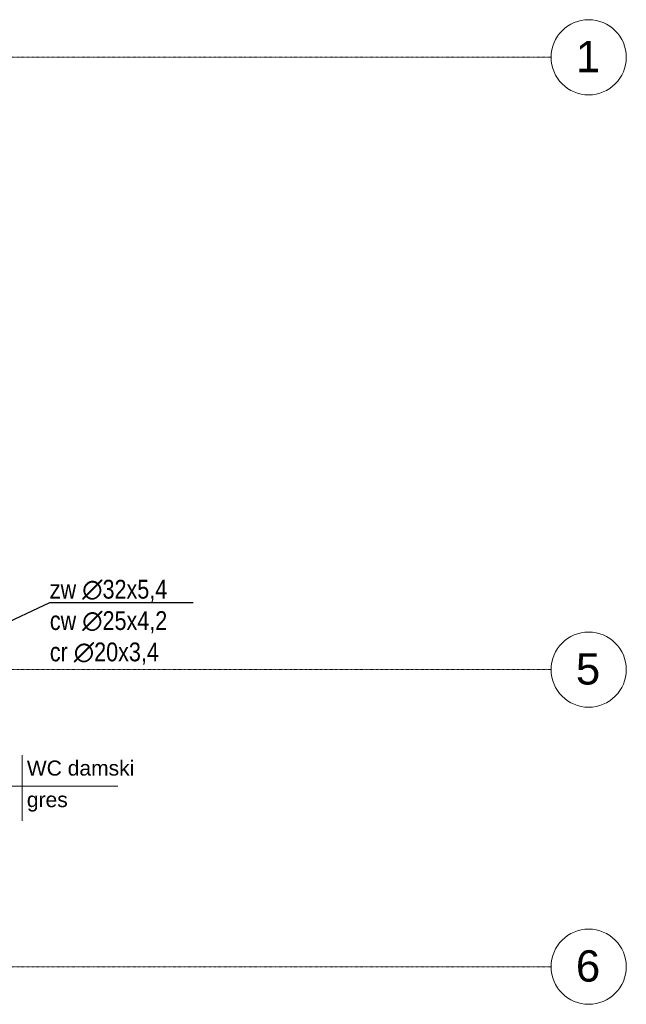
# Model space of a CAD drawing. Header units: inches. Extents: x -112469 to 885939, y -131046 to 286269.
# Tile 90 of 138: x 71557 to 76394, y -46410 to -38555. Entities that reach past the tile are written whole.
import ezdxf
from ezdxf import colors
from ezdxf.entities.mleader import LeaderData, LeaderLine
from ezdxf.math import Vec2, Vec3

# ---------------------------------------------------------------- set-up
doc = ezdxf.new("R2010")
doc.units = ezdxf.units.IN
doc.header["$MEASUREMENT"] = 0
doc.linetypes.add('Linia siatki', pattern=[0.9925, 0.47, -0.2175, 0.0875, -0.2175])
for name, color, linetype, lineweight in [('_IS_woda opis', 128, 'Continuous', 25), ('_IS_woda zimna', 5, 'Continuous', 35), ('A-AREA-IDEN', 251, 'Continuous', 9), ('S-GRID', 251, 'Continuous', 9), ('S-GRID-IDEN', 251, 'Continuous', 9)]:
    doc.layers.add(name, color=color, linetype=linetype, lineweight=lineweight)
doc.styles.add('Arial', font='arial.ttf', dxfattribs={"height": 25})
doc.styles.add('Arial_1', font='arial.ttf', dxfattribs={"height": 12})
doc.styles.get("Standard").update_dxf_attribs({"font": 'arial.ttf'})

# ---------------------------------------------------------------- blocks, each defined once
blk = doc.blocks.new('Etyk_pom_1_mala - Etyk_pom_1_mala-219433-6_Poziom posadzka II pietra')
at = {"layer": 'A-AREA-IDEN'}
for p, q in [((-0.0958, 0.1444), (-0.0958, -0.3781)), ((-0.9154, -0.1015), (0.6661, -0.1015))]:
    blk.add_line(p, q, dxfattribs=at)
blk = doc.blocks.new('Siatka - M_Symbol siatki - okrąg-11506-6_Poziom posadzka II pietra')
at = {"layer": 'S-GRID-IDEN'}
blk.add_circle((0, 0), 0.3, dxfattribs=at)
blk = doc.blocks.new('2 PIĘTRO')
at = {"layer": 'S-GRID', "color": 251, "linetype": 'Linia siatki'}
for p, q in [((178601.56, -4720.71), (213831.77, -4720.71)), ((178601.56, -9605.71), (213831.77, -9605.71)), ((178601.56, -11975.71), (213831.77, -11975.71))]:
    blk.add_line(p, q, dxfattribs=at)
at = {"layer": 'A-AREA-IDEN', "color": 251, "xscale": 999.9999999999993, "yscale": 999.9999999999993, "zscale": 999.9999999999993}
blk.add_blockref('Etyk_pom_1_mala - Etyk_pom_1_mala-219433-6_Poziom posadzka II pietra', (209711.18, -10432.7), dxfattribs=at)
at = {"layer": 'A-AREA-IDEN', "color": 251, "char_height": 120, "attachment_point": 1, "style": 'Arial_1'}
for s, insert, width in [('WC damski', (209652.05, -10330.99), 1138.3962), ('gres', (209652.05, -10582.7), 424.8944)]:
    blk.add_mtext(s, dxfattribs=dict(at, insert=insert, width=width))
at = {"layer": 'S-GRID-IDEN', "color": 251, "char_height": 250, "width": 232.4894, "attachment_point": 1, "style": 'Arial', "bg_fill": 3, "box_fill_scale": 1.25, "bg_fill_color": 256, "bg_fill_true_color": 13158600, "bg_fill_transparency": 0}
for s, insert in [('\\fArial|b0|i0|c238|p34|;1', (214029.69, -4589.58)), ('\\fArial|b0|i0|c238|p34|;5', (214029.69, -9474.58)), ('\\fArial|b0|i0|c238|p34|;6', (214029.69, -11844.58))]:
    blk.add_mtext(s, dxfattribs=dict(at, insert=insert))
at = {"layer": 'S-GRID-IDEN', "color": 251, "xscale": 999.9999999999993, "yscale": 999.9999999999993, "zscale": 999.9999999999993, "rotation": 269.9999999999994}
for p in [(214131.77, -4720.71), (214131.77, -9605.71), (214131.77, -11975.71)]:
    blk.add_blockref('Siatka - M_Symbol siatki - okrąg-11506-6_Poziom posadzka II pietra', p, dxfattribs=at)

msp = doc.modelspace()

# ---------------------------------------------------------------- block references
at = {"layer": '_IS_woda zimna', "ltscale": 10}
msp.add_blockref('2 PIĘTRO', (-138037.8, -34133.8), dxfattribs=at)

# ---------------------------------------------------------------- next in the draw order: leaders
at = {"layer": '_IS_woda opis', "ltscale": 15}
ml = msp.add_multileader_mtext('Standard', dxfattribs=at)
ml.set_content('{\\fArial Narrow|b0|i0|c238|p34;zw ∅32x5,4\\Pcw ∅25x4,2\\Pcr ∅20x3,4}', color=256)
ml.set_leader_properties()
ml.build(insert=Vec2(0, 0))
ml.multileader.update_dxf_attribs({"text_left_attachment_type": 6, "text_right_attachment_type": 6, "dogleg_length": 0.36, "arrow_head_size": 1.8})
ctx = ml.context
ctx.base_point, ctx.char_height, ctx.arrow_head_size, ctx.landing_gap_size, ctx.plane_origin = Vec3(71796.7, -43202.7), 150, 1.8, 0.9, Vec3(72234.6, -45113.8)
ctx.left_attachment, ctx.right_attachment = 6, 6
notes = []
notes.append((ctx, [(0, (1, 1, 0), (71796.3, -43202.7), (1, 0), 0.36, [(0, [(70687.3, -43729.2)], 0, [])])]))
ctx.mtext.insert, ctx.mtext.line_spacing_style, ctx.mtext.flow_direction = Vec3(71797.6, -43023.1), 2, 5
for ctx, leaders in notes:
    for number, flags, end, landing, length, lines in leaders:
        leader = LeaderData()
        leader.index, (leader.has_last_leader_line, leader.has_dogleg_vector, leader.attachment_direction) = number, flags
        leader.last_leader_point, leader.dogleg_vector, leader.dogleg_length = Vec3(end), Vec3(landing), length
        for number, points, colour, breaks in lines:
            line = LeaderLine()
            line.index, line.vertices, line.color, line.breaks = number, Vec3.list(points), colors.encode_raw_color(colour), breaks
            leader.lines.append(line)
        ctx.leaders.append(leader)

doc.saveas('drawing.dxf')
